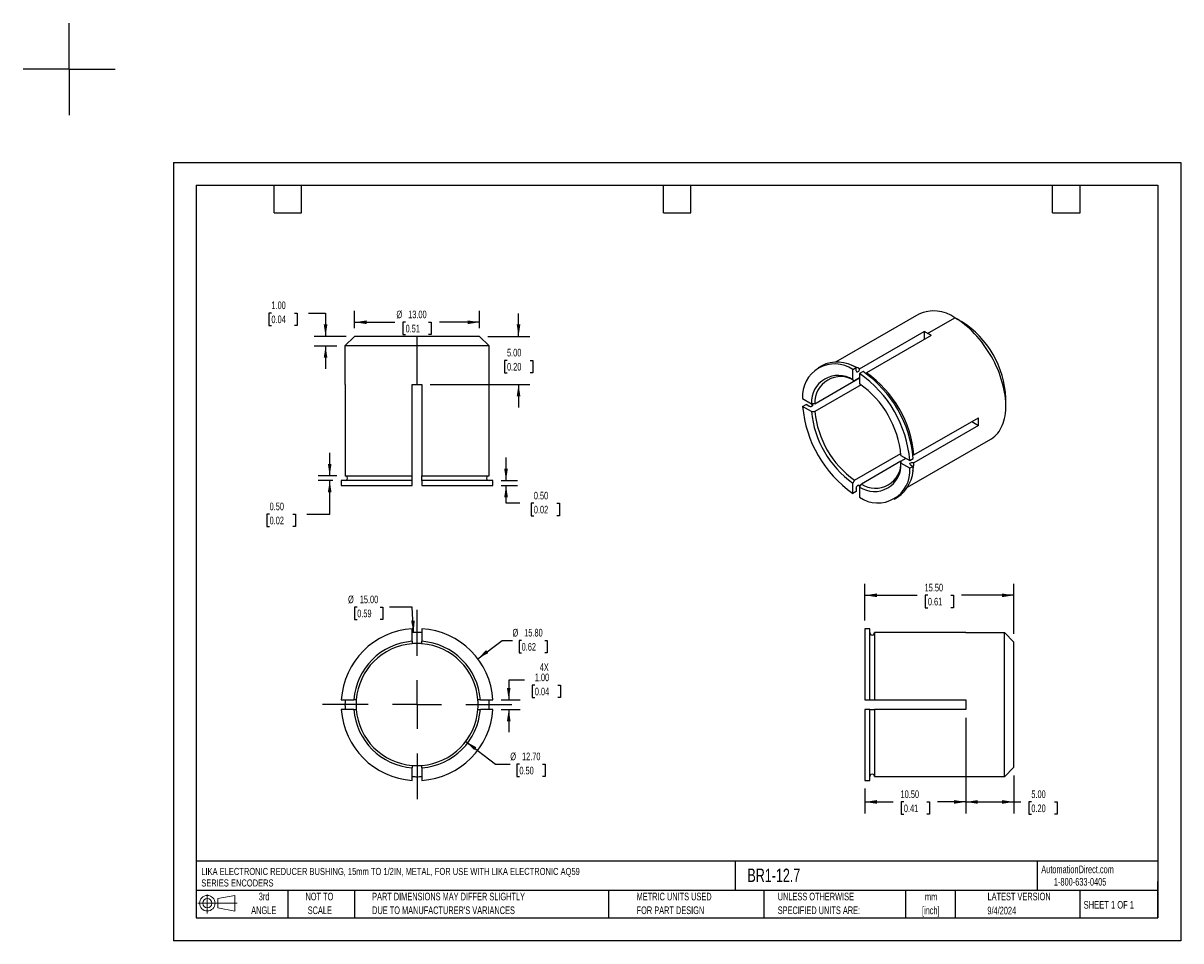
# Model space of a CAD drawing. Header units: millimetres. Extents: x -16 to 105, y 0 to 95.
import ezdxf

# ---------------------------------------------------------------- set-up
doc = ezdxf.new("R2010")
doc.units = ezdxf.units.MM
doc.header["$LTSCALE"] = 0.375
doc.linetypes.add('CENTERX2', pattern=[20.32, 12.7, -2.54, 2.54, -2.54])
doc.layers.add('CENTER', color=40, linetype='CENTERX2')
doc.layers.add('SLD-DEFPOINTS', color=7, linetype='Continuous')
doc.layers.add('DIMENSIONS', color=140, linetype='Continuous', lineweight=25)
doc.layers.add('TEXT', color=140, linetype='Continuous', lineweight=25)
doc.styles.add('SLDTEXTSTYLE0', font='TXT', dxfattribs={"width": 0.7})
doc.styles.add('SLDTEXTSTYLE1', font='TXT', dxfattribs={"width": 0.65})
doc.dimstyles.new('SLDDIMSTYLE0', dxfattribs={"dimtxt": 0.809253, "dimasz": 1.23825, "dimexe": 0, "dimexo": 0.0625, "dimgap": 0.202313, "dimtad": 0, "dimtih": 1, "dimtoh": 1, "dimrnd": 1e-09, "dimzin": 4, "dimdsep": 46, "dimtxsty": 'SLDTEXTSTYLE0', "dimsah": 1, "dimcen": 0, "dimadec": 0, "dimazin": 1, "dimtfac": 1, "dimtofl": 0, "dimtmove": 0, "dimatfit": 3, "dimfxl": 0, "dimfrac": 2, "dimtolj": 1, "dimtzin": 12, "dimarcsym": 0})
doc.dimstyles.new('SLDDIMSTYLE1', dxfattribs={"dimtxt": 0.809253, "dimasz": 1.23825, "dimexe": 0, "dimexo": 0.0625, "dimgap": 0.202313, "dimtad": 0, "dimtih": 1, "dimtoh": 1, "dimrnd": 1e-09, "dimzin": 4, "dimdsep": 46, "dimtxsty": 'SLDTEXTSTYLE0', "dimsah": 1, "dimcen": 0.09, "dimadec": 0, "dimazin": 1, "dimtfac": 1, "dimtmove": 0, "dimatfit": 0, "dimfxl": 0, "dimfrac": 2, "dimtolj": 1, "dimtzin": 12, "dimarcsym": 0})
doc.dimstyles.new('SLDDIMSTYLE2', dxfattribs={"dimtxt": 0.809253, "dimasz": 1.23825, "dimexe": 0, "dimexo": 0.0625, "dimgap": 0.202313, "dimtad": 0, "dimtih": 1, "dimtoh": 1, "dimrnd": 1e-09, "dimzin": 4, "dimdsep": 46, "dimtxsty": 'SLDTEXTSTYLE0', "dimsah": 1, "dimcen": 0.09, "dimadec": 0, "dimazin": 1, "dimtfac": 1, "dimtofl": 0, "dimtmove": 0, "dimatfit": 3, "dimfxl": 0, "dimfrac": 2, "dimtolj": 1, "dimtzin": 12, "dimarcsym": 0})
doc.dimstyles.new('SLDDIMSTYLE3', dxfattribs={"dimtxt": 0.809253, "dimasz": 1.23825, "dimexe": 0, "dimexo": 0.0625, "dimgap": 0.202313, "dimtad": 0, "dimtih": 1, "dimtoh": 1, "dimrnd": 1e-09, "dimzin": 0, "dimdsep": 46, "dimtxsty": 'SLDTEXTSTYLE0', "dimsah": 1, "dimcen": 0.09, "dimadec": 0, "dimazin": 0, "dimtfac": 1, "dimtmove": 0, "dimatfit": 0, "dimfxl": 0, "dimfrac": 2, "dimtolj": 1, "dimtzin": 12, "dimarcsym": 0})

# ---------------------------------------------------------------- blocks, each defined once
blk = doc.blocks.new('Block11')
at = {"color": 7, "linetype": 'Continuous', "lineweight": 18}
for p, q in [((0.97, 1.99), (0.97, 0)), ((2.05, 1.56), (3.82, 1.89)), ((2.05, 0.6), (2.05, 1.56)), ((3.82, 1.89), (3.82, 0.27)), ((0, 1.08), (4.08, 1.08)), ((2.05, 0.6), (3.82, 0.27))]:
    blk.add_line(p, q, dxfattribs=at)
for radius in [0.806, 0.482]:
    blk.add_circle((0.97, 1.08), radius, dxfattribs=at)
blk = doc.blocks.new('Block12')
at = {"layer": 'SLD-DEFPOINTS'}
blk.add_blockref('Block11', (0, 0), dxfattribs=at)
blk = doc.blocks.new('SW_NOTE_0')
at = {"layer": 'TEXT', "color": 0, "linetype": 'CENTERX2', "lineweight": 18, "char_height": 0.7319, "attachment_point": 1, "style": 'SLDTEXTSTYLE0'}
for s, insert in [('LIKA ELECTRONIC REDUCER BUSHING, 15mm TO 1/2IN, METAL, FOR USE WITH LIKA ELECTRONIC AQ59', (0, 0.94)), ('SERIES ENCODERS', (0, -0.26))]:
    blk.add_mtext(s, dxfattribs=dict(at, insert=insert))
blk = doc.blocks.new('SW_NOTE_0_1')
at = {"layer": 'TEXT', "color": 0, "linetype": 'CENTERX2', "lineweight": 18, "char_height": 0.794, "attachment_point": 2, "style": 'SLDTEXTSTYLE0'}
for s, insert in [('mm', (1.07, 1.02)), ('[inch]', (1.04, -0.41))]:
    blk.add_mtext(s, dxfattribs=dict(at, insert=insert))
blk = doc.blocks.new('SW_NOTE_0_2')
at = {"layer": 'TEXT', "color": 0, "linetype": 'CENTERX2', "lineweight": 18, "char_height": 0.7937, "attachment_point": 1, "style": 'SLDTEXTSTYLE0'}
for s, insert in [('UNLESS OTHERWISE', (0, 1.02)), ('SPECIFIED UNITS ARE:', (0, -0.41))]:
    blk.add_mtext(s, dxfattribs=dict(at, insert=insert))
blk = doc.blocks.new('SW_NOTE_0_3')
at = {"layer": 'TEXT', "color": 0, "linetype": 'CENTERX2', "lineweight": 18, "char_height": 0.7937, "attachment_point": 1, "style": 'SLDTEXTSTYLE0'}
for s, insert in [('PART DIMENSIONS MAY DIFFER SLIGHTLY', (0, 1.02)), ("DUE TO MANUFACTURER'S VARIANCES", (0, -0.41))]:
    blk.add_mtext(s, dxfattribs=dict(at, insert=insert))
blk = doc.blocks.new('SW_NOTE_0_4')
at = {"layer": 'TEXT', "color": 0, "linetype": 'CENTERX2', "lineweight": 18, "char_height": 0.794, "attachment_point": 2, "style": 'SLDTEXTSTYLE0'}
for s, insert in [('NOT TO', (1.97, 1.02)), ('SCALE', (2.01, -0.41))]:
    blk.add_mtext(s, dxfattribs=dict(at, insert=insert))
blk = doc.blocks.new('SW_NOTE_0_5')
at = {"layer": 'TEXT', "color": 0, "linetype": 'CENTERX2', "lineweight": 18, "char_height": 0.794, "attachment_point": 2, "style": 'SLDTEXTSTYLE0'}
for s, insert in [('3rd', (0.87, 1.02)), ('ANGLE', (0.83, -0.41))]:
    blk.add_mtext(s, dxfattribs=dict(at, insert=insert))
blk = doc.blocks.new('SW_NOTE_0_6')
at = {"layer": 'TEXT', "color": 0, "linetype": 'CENTERX2', "lineweight": 18, "char_height": 0.7937, "attachment_point": 1, "style": 'SLDTEXTSTYLE0'}
for s, insert in [('METRIC UNITS USED', (0, 1.02)), ('FOR PART DESIGN', (0, -0.41))]:
    blk.add_mtext(s, dxfattribs=dict(at, insert=insert))
blk = doc.blocks.new('_D')
at = {"layer": 'DIMENSIONS'}
for p, q in [((30.41, 20.74), (33.52, 18.38)), ((33.52, 18.38), (35.04, 18.38)), ((35.99, 18.38), (35.72, 18.38)), ((35.72, 18.38), (35.72, 17.09)), ((38.39, 18.38), (38.67, 18.38)), ((38.67, 18.38), (38.67, 17.09)), ((35.72, 17.09), (35.99, 17.09)), ((38.67, 17.09), (38.39, 17.09))]:
    blk.add_line(p, q, dxfattribs=at)
blk.add_solid([(30.41, 20.74), (31.28, 19.84), (31.51, 20.14)], dxfattribs=at)
at = {"layer": 'DIMENSIONS', "char_height": 0.794, "attachment_point": 1, "style": 'SLDTEXTSTYLE0'}
for s, insert in [('%%c', (35.04, 19.58)), ('12.70', (36.26, 19.58)), ('0.50', (35.99, 18.11))]:
    blk.add_mtext(s, dxfattribs=dict(at, insert=insert))
blk = doc.blocks.new('_D_1')
at = {"layer": 'DIMENSIONS'}
for p, q in [((36.51, 27.13), (34.88, 27.13)), ((34.88, 27.13), (34.88, 25.08)), ((37.59, 26.6), (37.32, 26.6)), ((37.32, 26.6), (37.32, 25.31)), ((40, 26.6), (40.27, 26.6)), ((40.27, 26.6), (40.27, 25.31)), ((37.32, 25.31), (37.59, 25.31)), ((40.27, 25.31), (40, 25.31)), ((34.09, 25.08), (36.07, 25.08)), ((34.09, 24.08), (36.07, 24.08)), ((34.88, 24.08), (34.88, 21.7))]:
    blk.add_line(p, q, dxfattribs=at)
for points in [[(34.88, 25.08), (35.07, 26.31), (34.69, 26.31)], [(34.88, 24.08), (34.69, 22.84), (35.07, 22.84)]]:
    blk.add_solid(points, dxfattribs=at)
at = {"layer": 'DIMENSIONS', "char_height": 0.794, "attachment_point": 1, "style": 'SLDTEXTSTYLE0'}
for s, insert in [('1.00', (37.59, 27.8)), ('4X', (38.1, 28.86)), ('0.04', (37.59, 26.33))]:
    blk.add_mtext(s, dxfattribs=dict(at, insert=insert))
blk = doc.blocks.new('_D_2')
at = {"layer": 'DIMENSIONS'}
for p, q in [((31.65, 29.34), (34.18, 31.25)), ((34.18, 31.25), (35.27, 31.25)), ((36.22, 31.25), (35.95, 31.25)), ((35.95, 31.25), (35.95, 29.96)), ((38.62, 31.25), (38.89, 31.25)), ((38.89, 31.25), (38.89, 29.96)), ((35.95, 29.96), (36.22, 29.96)), ((38.89, 29.96), (38.62, 29.96))]:
    blk.add_line(p, q, dxfattribs=at)
blk.add_solid([(31.65, 29.34), (32.75, 29.93), (32.53, 30.24)], dxfattribs=at)
at = {"layer": 'DIMENSIONS', "char_height": 0.794, "attachment_point": 1, "style": 'SLDTEXTSTYLE0'}
for s, insert in [('%%c', (35.27, 32.45)), ('15.80', (36.49, 32.45)), ('0.62', (36.22, 30.98))]:
    blk.add_mtext(s, dxfattribs=dict(at, insert=insert))
blk = doc.blocks.new('_D_3')
at = {"layer": 'DIMENSIONS'}
for p, q in [((19.12, 34.71), (18.85, 34.71)), ((18.85, 34.71), (18.85, 33.42)), ((21.52, 34.71), (21.79, 34.71)), ((21.79, 34.71), (21.79, 33.42)), ((24.85, 34.71), (22.47, 34.71)), ((24.98, 32.07), (24.85, 34.71)), ((18.85, 33.42), (19.12, 33.42)), ((21.79, 33.42), (21.52, 33.42))]:
    blk.add_line(p, q, dxfattribs=at)
blk.add_solid([(24.98, 32.07), (25.11, 33.31), (24.73, 33.29)], dxfattribs=at)
at = {"layer": 'DIMENSIONS', "char_height": 0.794, "attachment_point": 1, "style": 'SLDTEXTSTYLE0'}
for s, insert in [('%%c', (18.17, 35.91)), ('15.00', (19.39, 35.91)), ('0.59', (19.12, 34.45))]:
    blk.add_mtext(s, dxfattribs=dict(at, insert=insert))
blk = doc.blocks.new('SW_CENTERMARKSYMBOL_0')
at = {"layer": 'CENTER', "color": 0}
for p, q in [((0, 5.08), (0, 10.44)), ((0, 0), (0, 2.54)), ((-5.08, 0), (-10.44, 0)), ((0, 0), (-2.54, 0)), ((0, 0), (0, -2.54)), ((0, 0), (2.54, 0)), ((5.08, 0), (10.44, 0)), ((0, -5.08), (0, -10.44))]:
    blk.add_line(p, q, dxfattribs=at)
blk = doc.blocks.new('_D_4')
at = {"layer": 'DIMENSIONS'}
for p, q in [((71.92, 33.32), (71.92, 37.13)), ((87.42, 31.94), (87.42, 37.13)), ((71.92, 35.94), (77.37, 35.94)), ((78.47, 35.94), (78.2, 35.94)), ((78.2, 35.94), (78.2, 34.65)), ((80.87, 35.94), (81.14, 35.94)), ((81.14, 35.94), (81.14, 34.65)), ((87.42, 35.94), (81.97, 35.94)), ((78.2, 34.65), (78.47, 34.65)), ((81.14, 34.65), (80.87, 34.65))]:
    blk.add_line(p, q, dxfattribs=at)
for points in [[(71.92, 35.94), (73.16, 35.75), (73.16, 36.13)], [(87.42, 35.94), (86.18, 36.13), (86.18, 35.75)]]:
    blk.add_solid(points, dxfattribs=at)
at = {"layer": 'DIMENSIONS', "char_height": 0.794, "attachment_point": 1, "style": 'SLDTEXTSTYLE0'}
for s, insert in [('15.50', (78.13, 37.14)), ('0.61', (78.47, 35.68))]:
    blk.add_mtext(s, dxfattribs=dict(at, insert=insert))
blk = doc.blocks.new('_D_5')
at = {"layer": 'DIMENSIONS'}
for p, q in [((82.42, 23.21), (82.42, 13.26)), ((87.42, 17.21), (87.42, 13.26)), ((82.42, 14.45), (87.42, 14.45)), ((87.42, 14.45), (88.13, 14.45)), ((89.23, 14.45), (88.95, 14.45)), ((88.95, 14.45), (88.95, 13.16)), ((91.63, 14.45), (91.9, 14.45)), ((91.9, 14.45), (91.9, 13.16)), ((88.95, 13.16), (89.23, 13.16)), ((91.9, 13.16), (91.63, 13.16))]:
    blk.add_line(p, q, dxfattribs=at)
for points in [[(82.42, 14.45), (83.66, 14.26), (83.66, 14.64)], [(87.42, 14.45), (86.18, 14.64), (86.18, 14.26)]]:
    blk.add_solid(points, dxfattribs=at)
at = {"layer": 'DIMENSIONS', "char_height": 0.794, "attachment_point": 1, "style": 'SLDTEXTSTYLE0'}
for s, insert in [('5.00', (89.23, 15.65)), ('0.20', (89.23, 14.18))]:
    blk.add_mtext(s, dxfattribs=dict(at, insert=insert))
blk = doc.blocks.new('_D_6')
at = {"layer": 'DIMENSIONS'}
for p, q in [((82.42, 23.21), (82.42, 13.26)), ((71.92, 15.83), (71.92, 13.26)), ((71.92, 14.45), (74.87, 14.45)), ((75.97, 14.45), (75.7, 14.45)), ((75.7, 14.45), (75.7, 13.16)), ((78.37, 14.45), (78.64, 14.45)), ((78.64, 14.45), (78.64, 13.16)), ((82.42, 14.45), (79.47, 14.45)), ((75.7, 13.16), (75.97, 13.16)), ((78.64, 13.16), (78.37, 13.16))]:
    blk.add_line(p, q, dxfattribs=at)
for points in [[(71.92, 14.45), (73.16, 14.26), (73.16, 14.64)], [(82.42, 14.45), (81.18, 14.64), (81.18, 14.26)]]:
    blk.add_solid(points, dxfattribs=at)
at = {"layer": 'DIMENSIONS', "char_height": 0.794, "attachment_point": 1, "style": 'SLDTEXTSTYLE0'}
for s, insert in [('10.50', (75.63, 15.65)), ('0.41', (75.97, 14.18))]:
    blk.add_mtext(s, dxfattribs=dict(at, insert=insert))
blk = doc.blocks.new('_D_7')
at = {"layer": 'DIMENSIONS'}
for p, q in [((34.6, 47.87), (34.6, 50.26)), ((34.09, 47.87), (35.79, 47.87)), ((34.09, 47.37), (35.79, 47.37)), ((34.6, 45.51), (34.6, 47.37)), ((36.03, 45.51), (34.6, 45.51)), ((37.49, 45.51), (37.22, 45.51)), ((37.22, 45.51), (37.22, 44.22)), ((39.89, 45.51), (40.16, 45.51)), ((40.16, 45.51), (40.16, 44.22)), ((37.22, 44.22), (37.49, 44.22)), ((40.16, 44.22), (39.89, 44.22))]:
    blk.add_line(p, q, dxfattribs=at)
for points in [[(34.6, 47.87), (34.79, 49.11), (34.41, 49.11)], [(34.6, 47.37), (34.41, 46.14), (34.79, 46.14)]]:
    blk.add_solid(points, dxfattribs=at)
at = {"layer": 'DIMENSIONS', "char_height": 0.794, "attachment_point": 1, "style": 'SLDTEXTSTYLE0'}
for s, insert in [('0.50', (37.49, 46.71)), ('0.02', (37.49, 45.25))]:
    blk.add_mtext(s, dxfattribs=dict(at, insert=insert))
blk = doc.blocks.new('_D_8')
at = {"layer": 'DIMENSIONS'}
for p, q in [((35.9, 62.87), (35.9, 65.26)), ((32.71, 62.87), (37.09, 62.87)), ((34.7, 60.37), (34.43, 60.37)), ((34.43, 60.37), (34.43, 59.09)), ((37.1, 60.37), (37.38, 60.37)), ((37.38, 60.37), (37.38, 59.09)), ((34.43, 59.09), (34.7, 59.09)), ((37.38, 59.09), (37.1, 59.09)), ((26.71, 57.87), (37.09, 57.87)), ((35.9, 57.87), (35.9, 55.49))]:
    blk.add_line(p, q, dxfattribs=at)
for points in [[(35.9, 62.87), (36.09, 64.11), (35.71, 64.11)], [(35.9, 57.87), (35.71, 56.64), (36.09, 56.64)]]:
    blk.add_solid(points, dxfattribs=at)
at = {"layer": 'DIMENSIONS', "char_height": 0.794, "attachment_point": 1, "style": 'SLDTEXTSTYLE0'}
for s, insert in [('5.00', (34.7, 61.58)), ('0.20', (34.7, 60.11))]:
    blk.add_mtext(s, dxfattribs=dict(at, insert=insert))
blk = doc.blocks.new('_D_9')
at = {"layer": 'DIMENSIONS'}
for p, q in [((16.26, 48.37), (16.26, 50.76)), ((17, 48.37), (15.07, 48.37)), ((16.6, 47.87), (15.07, 47.87)), ((16.26, 44.38), (16.26, 47.87)), ((10.01, 44.38), (9.74, 44.38)), ((9.74, 44.38), (9.74, 43.09)), ((12.42, 44.38), (12.69, 44.38)), ((12.69, 44.38), (12.69, 43.09)), ((13.88, 44.38), (16.26, 44.38)), ((9.74, 43.09), (10.01, 43.09)), ((12.69, 43.09), (12.42, 43.09))]:
    blk.add_line(p, q, dxfattribs=at)
for points in [[(16.26, 48.37), (16.45, 49.61), (16.07, 49.61)], [(16.26, 47.87), (16.07, 46.64), (16.45, 46.64)]]:
    blk.add_solid(points, dxfattribs=at)
at = {"layer": 'DIMENSIONS', "char_height": 0.794, "attachment_point": 1, "style": 'SLDTEXTSTYLE0'}
for s, insert in [('0.50', (10.01, 45.58)), ('0.02', (10.01, 44.12))]:
    blk.add_mtext(s, dxfattribs=dict(at, insert=insert))
blk = doc.blocks.new('_D_10')
at = {"layer": 'DIMENSIONS'}
for p, q in [((10.2, 65.3), (9.93, 65.3)), ((9.93, 65.3), (9.93, 64.01)), ((12.6, 65.3), (12.87, 65.3)), ((12.87, 65.3), (12.87, 64.01)), ((14.06, 65.3), (15.83, 65.3)), ((15.83, 65.3), (15.83, 62.87)), ((9.93, 64.01), (10.2, 64.01)), ((12.87, 64.01), (12.6, 64.01)), ((17.99, 62.87), (14.64, 62.87)), ((16.99, 61.87), (14.64, 61.87)), ((15.83, 61.87), (15.83, 59.49))]:
    blk.add_line(p, q, dxfattribs=at)
for points in [[(15.83, 62.87), (16.02, 64.11), (15.64, 64.11)], [(15.83, 61.87), (15.64, 60.64), (16.02, 60.64)]]:
    blk.add_solid(points, dxfattribs=at)
at = {"layer": 'DIMENSIONS', "char_height": 0.794, "attachment_point": 1, "style": 'SLDTEXTSTYLE0'}
for s, insert in [('1.00', (10.2, 66.5)), ('0.04', (10.2, 65.04))]:
    blk.add_mtext(s, dxfattribs=dict(at, insert=insert))
blk = doc.blocks.new('_D_11')
at = {"layer": 'DIMENSIONS'}
for p, q in [((18.85, 63.74), (18.85, 65.53)), ((31.85, 63.74), (31.85, 65.53)), ((18.85, 64.34), (23.02, 64.34)), ((24.15, 64.34), (23.87, 64.34)), ((23.87, 64.34), (23.87, 63.06)), ((26.55, 64.34), (26.82, 64.34)), ((26.82, 64.34), (26.82, 63.06)), ((31.85, 64.34), (27.68, 64.34)), ((23.87, 63.06), (24.15, 63.06)), ((26.82, 63.06), (26.55, 63.06))]:
    blk.add_line(p, q, dxfattribs=at)
for points in [[(18.85, 64.34), (20.09, 64.15), (20.09, 64.53)], [(31.85, 64.34), (30.61, 64.53), (30.61, 64.15)]]:
    blk.add_solid(points, dxfattribs=at)
at = {"layer": 'DIMENSIONS', "char_height": 0.794, "attachment_point": 1, "style": 'SLDTEXTSTYLE0'}
for s, insert in [('%%c', (23.2, 65.55)), ('13.00', (24.42, 65.55)), ('0.51', (24.15, 64.08))]:
    blk.add_mtext(s, dxfattribs=dict(at, insert=insert))
blk = doc.blocks.new('SW_CENTERMARKSYMBOL_1')
at = {"layer": 'CENTER', "color": 0}
for p, q in [((0, 2.54), (0, 4.79)), ((0, 0), (0, 2.54)), ((-2.54, 0), (-4.79, 0)), ((0, 0), (-2.54, 0)), ((0, 0), (0, -2.54)), ((0, 0), (2.54, 0)), ((2.54, 0), (4.79, 0)), ((0, -2.54), (0, -4.79))]:
    blk.add_line(p, q, dxfattribs=at)

msp = doc.modelspace()

# ---------------------------------------------------------------- linework, layer by layer
at = {"color": 7, "linetype": 'Continuous'}
for p, q in [((0.001, 80.964), (0.001, 0.001)), ((0.001, 80.964), (104.776, 80.964)), ((104.776, 80.964), (104.776, 0.001)), ((104.776, 0.001), (0.001, 0.001))]:
    msp.add_line(p, q, dxfattribs=at)
for p, q in [((77.522, 65.188), (68.864, 60.19)), ((78.444, 63.184), (81.272, 64.817)), ((81.272, 64.817), (81.979, 64.409)), ((18.848, 62.875), (17.848, 61.875)), ((25.348, 62.875), (18.848, 62.875)), ((25.348, 61.875), (25.348, 62.875)), ((31.848, 62.875), (25.348, 62.875)), ((32.848, 61.875), (31.848, 62.875)), ((71.373, 59.497), (78.09, 63.375)), ((78.797, 62.966), (72.08, 59.088)), ((78.09, 63.375), (78.09, 62.558)), ((17.848, 61.875), (17.848, 57.875)), ((25.348, 61.875), (17.848, 61.875)), ((32.848, 61.875), (25.348, 61.875)), ((25.348, 57.875), (25.348, 61.875)), ((32.848, 57.875), (32.848, 61.875)), ((67.423, 59.82), (67.069, 59.616)), ((70.665, 59.416), (71.019, 59.62)), ((70.665, 58.352), (70.665, 59.416)), ((71.019, 59.292), (71.019, 59.62)), ((71.726, 59.212), (71.373, 59.008)), ((71.373, 59.008), (71.373, 57.943)), ((17.848, 57.875), (17.864, 57.875)), ((17.864, 57.875), (17.864, 48.375)), ((24.848, 57.875), (25.348, 57.875)), ((24.848, 48.375), (24.848, 57.875)), ((25.348, 57.875), (25.848, 57.875)), ((25.848, 57.875), (25.848, 48.375)), ((32.831, 57.875), (32.848, 57.875)), ((32.831, 48.375), (32.831, 57.875)), ((66.72, 55.868), (71.373, 58.554)), ((71.535, 57.832), (66.72, 55.052)), ((70.665, 58.352), (70.842, 58.249)), ((71.373, 58.555), (70.842, 58.249)), ((65.444, 56.4), (66.366, 55.869)), ((65.444, 55.584), (65.798, 55.788)), ((66.366, 55.052), (65.444, 55.584)), ((66.081, 55.624), (65.798, 55.788)), ((66.72, 55.868), (66.366, 55.869)), ((66.435, 55.829), (66.504, 55.868)), ((66.448, 55.635), (66.435, 55.829)), ((86.575, 55.631), (86.575, 56.448)), ((66.366, 55.052), (66.72, 55.052)), ((77.018, 50.536), (83.735, 54.414)), ((83.735, 53.597), (77.018, 49.719)), ((83.028, 54.005), (83.735, 53.597)), ((76.363, 47.199), (85.022, 52.197)), ((70.842, 47.911), (75.657, 50.691)), ((75.672, 49.883), (71.549, 47.503)), ((75.672, 49.884), (76.202, 50.19)), ((75.672, 49.884), (75.673, 49.679)), ((75.673, 50.496), (76.594, 49.964)), ((76.594, 49.147), (75.673, 49.679)), ((76.594, 49.964), (76.948, 50.168)), ((76.664, 49.515), (76.948, 49.351)), ((17.864, 48.375), (24.848, 48.375)), ((24.848, 47.875), (24.848, 48.375)), ((25.848, 48.375), (32.831, 48.375)), ((25.848, 47.875), (25.848, 48.375)), ((76.948, 49.351), (76.594, 49.147)), ((17.463, 47.875), (17.463, 47.375)), ((24.848, 47.875), (17.463, 47.875)), ((17.463, 47.375), (24.848, 47.375)), ((24.848, 47.375), (24.848, 47.875)), ((33.232, 47.875), (25.848, 47.875)), ((25.848, 47.875), (25.848, 47.375)), ((25.848, 47.375), (33.232, 47.375)), ((33.232, 47.375), (33.232, 47.875)), ((70.842, 47.911), (70.665, 47.604)), ((70.665, 46.54), (70.665, 47.604)), ((71.019, 47.072), (71.019, 46.744)), ((71.373, 47.276), (71.214, 47.382)), ((71.373, 47.196), (71.549, 47.503)), ((71.441, 47.315), (71.373, 47.276)), ((71.373, 47.196), (71.373, 46.132)), ((71.019, 46.744), (70.665, 46.54)), ((74.969, 45.932), (75.322, 46.136)), ((24.848, 31.157), (24.848, 32.46)), ((25.848, 32.46), (25.848, 31.157)), ((72.421, 32.46), (71.921, 32.46)), ((71.921, 32.46), (71.921, 25.076)), ((72.421, 25.076), (72.421, 32.46)), ((72.921, 32.06), (72.921, 25.076)), ((82.421, 32.06), (72.921, 32.06)), ((82.421, 32.076), (82.421, 32.06)), ((82.421, 32.076), (86.421, 32.076)), ((86.421, 17.076), (86.421, 32.076)), ((86.421, 32.076), (87.421, 31.076)), ((24.848, 31.157), (24.848, 30.907)), ((25.848, 30.907), (25.848, 31.157)), ((87.421, 18.076), (87.421, 31.076)), ((17.463, 25.076), (18.767, 25.076)), ((19.017, 25.076), (18.767, 25.076)), ((31.929, 25.076), (31.678, 25.076)), ((31.929, 25.076), (33.232, 25.076)), ((71.921, 25.076), (72.421, 25.076)), ((72.421, 25.076), (72.921, 25.076)), ((72.921, 25.076), (82.421, 25.076)), ((82.421, 25.076), (82.421, 24.076)), ((18.767, 24.076), (17.463, 24.076)), ((18.767, 24.076), (19.017, 24.076)), ((31.678, 24.076), (31.929, 24.076)), ((33.232, 24.076), (31.929, 24.076)), ((71.921, 24.076), (71.921, 16.692)), ((72.421, 24.076), (71.921, 24.076)), ((72.421, 16.692), (72.421, 24.076)), ((72.421, 24.076), (72.921, 24.076)), ((72.921, 24.076), (72.921, 17.093)), ((82.421, 24.076), (72.921, 24.076)), ((24.848, 18.246), (24.848, 17.995)), ((25.848, 17.995), (25.848, 18.246)), ((87.421, 18.076), (86.421, 17.076)), ((24.848, 16.692), (24.848, 17.995)), ((25.848, 17.995), (25.848, 16.692)), ((72.921, 17.093), (82.421, 17.093)), ((82.421, 17.076), (82.421, 17.093)), ((86.421, 17.076), (82.421, 17.076)), ((71.921, 16.692), (72.421, 16.692))]:
    msp.add_line(p, q)
at = {"flags": 128}
for points in [[(85.022, 52.197), (85.069, 52.225), (85.248, 52.345), (85.418, 52.481), (85.578, 52.632), (85.727, 52.798), (85.865, 52.979), (85.991, 53.175), (86.106, 53.383), (86.209, 53.606), (86.299, 53.84), (86.377, 54.087), (86.442, 54.345), (86.495, 54.614), (86.534, 54.894), (86.561, 55.182), (86.574, 55.48), (86.574, 55.785), (86.561, 56.098), (86.534, 56.417), (86.495, 56.741), (86.442, 57.071), (86.377, 57.404), (86.299, 57.741), (86.209, 58.08), (86.106, 58.421), (85.991, 58.762), (85.865, 59.103), (85.727, 59.444), (85.578, 59.782), (85.418, 60.118), (85.248, 60.45), (85.069, 60.777), (84.879, 61.1), (84.681, 61.416), (84.474, 61.726), (84.26, 62.028), (84.037, 62.322), (83.808, 62.607), (83.573, 62.882), (83.332, 63.147), (83.086, 63.4), (82.835, 63.642), (82.581, 63.872), (82.323, 64.089), (82.062, 64.292), (81.8, 64.482), (81.536, 64.657), (81.272, 64.817)], [(71.019, 59.292), (71.029, 59.23), (71.058, 59.187), (71.102, 59.167), (71.157, 59.173), (71.217, 59.203), (71.273, 59.256), (71.321, 59.323), (71.355, 59.399), (71.372, 59.474), (71.373, 59.497)], [(66.081, 55.624), (66.15, 55.596), (66.231, 55.583), (66.315, 55.586), (66.392, 55.604), (66.455, 55.637), (66.495, 55.679), (66.508, 55.727), (66.494, 55.775), (66.452, 55.817), (66.435, 55.829)], [(76.664, 49.515), (76.615, 49.555), (76.592, 49.601), (76.597, 49.65), (76.629, 49.695), (76.686, 49.731), (76.759, 49.754), (76.842, 49.762), (76.925, 49.753), (76.998, 49.729), (77.018, 49.719)], [(71.019, 47.072), (71.029, 47.145), (71.058, 47.222), (71.102, 47.293), (71.157, 47.351), (71.217, 47.389), (71.273, 47.402), (71.321, 47.39), (71.355, 47.354), (71.372, 47.297), (71.373, 47.276)]]:
    msp.add_lwpolyline(points, dxfattribs=at)
for centre, radius, start, end in [((79.076, 61.762), 3.762, 54.29495, 114.39459), ((76.608, 56), 9.977, 2.56944, 57.43056), ((75.082, 57.367), 6.719, 59.97368, 63.39894), ((74.728, 56.755), 7.425, 56.77215, 59.97644), ((68.775, 56.661), 3.341, 55.54529, 184.46546), ((69.04, 56.467), 3.722, 57.88377, 115.7515), ((68.875, 54.557), 5.535, 63.17683, 72.31415), ((64.287, 48.888), 12.354, 4.99737, 55.00263), ((64.641, 49.092), 12.354, 4.99734, 55.00266), ((71.823, 59.084), 0.257, 335.91741, 1.00925), ((65.314, 49.48), 11.751, 5.15249, 54.84751), ((69.138, 56.033), 2.777, 56.61913, 183.39162), ((69.383, 56.016), 2.668, 56.84122, 183.16954), ((65.375, 49.515), 10.344, 5.43814, 54.56186), ((77.751, 56.66), 12.354, 184.99737, 235.00263), ((76.663, 56.032), 10.344, 185.43814, 234.56186), ((76.634, 56.015), 9.961, 185.55124, 234.44876), ((76.679, 54.005), 7.068, 356.68852, 3.31148), ((76.885, 50.315), 0.258, 59.05524, 84.35961), ((72.9, 49.515), 2.777, 236.61913, 3.39162), ((73.008, 49.736), 2.668, 236.84122, 3.16954), ((71.49, 50.026), 5.536, 347.68103, 356.82664), ((17.865, 48.125), 0.25, 269.91062, 90.08938), ((32.83, 48.125), 0.25, 89.91062, 270.08938), ((73.263, 48.887), 3.341, 235.54529, 4.46546), ((73.143, 49.256), 3.806, 304.933, 1.43389), ((25.348, 24.576), 7.9, 93.62874, 176.37126), ((25.348, 24.576), 7.5, 90, 93.82255), ((25.348, 24.576), 7.5, 86.17745, 90), ((25.348, 24.576), 7.9, 3.62874, 86.37126), ((72.671, 32.059), 0.25, 179.91062, 0.08938), ((25.348, 24.576), 6.6, 94.34475, 175.65525), ((25.348, 24.576), 6.35, 94.51615, 175.48385), ((25.348, 24.576), 6.35, 90, 94.51615), ((25.348, 24.576), 6.35, 85.48385, 90), ((25.348, 24.576), 6.6, 4.34475, 85.65525), ((25.348, 24.576), 6.35, 4.51615, 85.48385), ((25.348, 24.576), 7.5, 176.17745, 183.82255), ((25.348, 24.576), 6.35, 175.48385, 184.51615), ((25.348, 24.576), 6.35, 355.48385, 4.51615), ((25.348, 24.576), 7.5, 356.17745, 3.82255), ((25.348, 24.576), 7.9, 183.62874, 266.37126), ((25.348, 24.576), 6.6, 184.34475, 265.65525), ((25.348, 24.576), 6.35, 184.51615, 265.48385), ((25.348, 24.576), 6.6, 274.34475, 355.65525), ((25.348, 24.576), 7.9, 273.62874, 356.37126), ((25.348, 24.576), 6.35, 274.51615, 355.48385), ((25.348, 24.576), 6.35, 265.48385, 270), ((25.348, 24.576), 6.35, 270, 274.51615), ((25.348, 24.576), 7.5, 266.17745, 270), ((25.348, 24.576), 7.5, 270, 273.82255), ((72.671, 17.093), 0.25, 359.91062, 180.08938)]:
    msp.add_arc(centre, radius, start, end)
at = {"layer": 'TEXT'}
for p, q in [((2.381, 78.581), (102.394, 78.581)), ((2.381, 78.581), (2.381, 2.381)), ((10.477, 75.724), (10.477, 78.581)), ((13.335, 75.724), (13.335, 78.581)), ((50.959, 75.724), (50.959, 78.581)), ((53.816, 75.724), (53.816, 78.581)), ((91.44, 75.724), (91.44, 78.581)), ((94.297, 75.724), (94.297, 78.581)), ((102.394, 78.581), (102.394, 2.381)), ((10.477, 75.724), (13.335, 75.724)), ((50.959, 75.724), (53.816, 75.724)), ((91.44, 75.724), (94.297, 75.724)), ((102.394, 8.297), (2.381, 8.297)), ((58.41, 8.297), (58.41, 5.239)), ((89.841, 8.297), (89.841, 5.239)), ((102.394, 2.381), (102.394, 6.191)), ((102.394, 5.239), (2.381, 5.239)), ((11.906, 5.239), (11.906, 2.381)), ((18.829, 5.239), (18.829, 2.381)), ((45.242, 5.239), (45.242, 2.381)), ((61.418, 5.239), (61.418, 2.381)), ((76.134, 5.239), (76.134, 2.381)), ((81.305, 5.239), (81.305, 2.381)), ((94.256, 5.239), (94.256, 2.381)), ((2.381, 2.381), (102.394, 2.381))]:
    msp.add_line(p, q, dxfattribs=at)

# ---------------------------------------------------------------- block references
at = {"layer": 'CENTER'}
for name, p in [('SW_CENTERMARKSYMBOL_1', (-10.829, 90.659)), ('SW_CENTERMARKSYMBOL_0', (25.348, 24.576))]:
    msp.add_blockref(name, p, dxfattribs=at)
at = {"layer": 'SLD-DEFPOINTS'}
msp.add_blockref('Block12', (2.564, 2.833), dxfattribs=at)
at = {"layer": 'TEXT', "linetype": 'CENTERX2', "lineweight": 18}
for name, p in [('SW_NOTE_0', (2.905, 6.647)), ('SW_NOTE_0_5', (8.568, 3.988)), ('SW_NOTE_0_4', (13.221, 3.988)), ('SW_NOTE_0_3', (20.67, 3.988)), ('SW_NOTE_0_6', (48.179, 3.988)), ('SW_NOTE_0_2', (62.853, 3.988)), ('SW_NOTE_0_1', (77.732, 3.973))]:
    msp.add_blockref(name, p, dxfattribs=at)

# ---------------------------------------------------------------- texts
for s, insert, char_height, attachment_point, style in [('BR1-12.7', (59.703, 7.513), 1.3891, 1, 'SLDTEXTSTYLE0'), ('AutomationDirect.com', (90.261, 7.829), 0.79375, 1, 'SLDTEXTSTYLE0'), ('1-800-633-0405', (91.572, 6.539), 0.79375, 1, 'SLDTEXTSTYLE0'), ('LATEST VERSION', (87.957, 5.011), 0.79375, 2, 'SLDTEXTSTYLE0'), ('9/4/2024', (86.152, 3.548), 0.7937, 2, 'SLDTEXTSTYLE0'), ('SHEET 1 OF 1', (94.665, 4.144), 0.79375, 1, 'SLDTEXTSTYLE1')]:
    msp.add_mtext(s, dxfattribs=dict(at, insert=insert, char_height=char_height, attachment_point=attachment_point, style=style))

# ---------------------------------------------------------------- dimensions: what is measured, and where the dimension line sits
at = {"layer": 'DIMENSIONS'}
for base, p1, p2, angle, dimstyle, picture, middle in [((15.833, 62.875), (17.848, 61.875), (18.848, 62.875), 90, 'SLDDIMSTYLE1', '_D_10', (15.833, 65.298)), ((35.903, 57.875), (31.848, 62.875), (25.848, 57.875), 90, 'SLDDIMSTYLE1', '_D_8', (35.903, 60.375)), ((16.258, 47.875), (17.864, 48.375), (17.463, 47.875), 90, 'SLDDIMSTYLE3', '_D_9', (16.258, 44.379)), ((34.596, 47.875), (33.232, 47.375), (33.232, 47.875), 90, 'SLDDIMSTYLE3', '_D_7', (34.596, 45.51)), ((82.421, 14.447), (71.921, 16.692), (82.421, 24.076), 0, 'SLDDIMSTYLE2', '_D_6', (77.171, 14.447))]:
    dim = msp.add_linear_dim(base=base, p1=p1, p2=p2, angle=angle, dimstyle=dimstyle, dxfattribs=at)
    dim.commit()
    dim.dimension.update_dxf_attribs({"geometry": picture, "text_midpoint": middle, "dimtype": 160})
dim = msp.add_linear_dim(base=(18.848, 64.342), p1=(31.848, 62.875), p2=(18.848, 62.875), text='%%c<>', dimstyle='SLDDIMSTYLE2', dxfattribs=at)
dim.commit()
dim.dimension.update_dxf_attribs({"geometry": '_D_11', "text_midpoint": (25.348, 64.342), "dimtype": 160})
for base, p1, p2, picture, middle in [((87.421, 35.939), (71.921, 32.46), (87.421, 31.076), '_D_4', (79.671, 35.939)), ((87.421, 14.447), (82.421, 24.076), (87.421, 18.076), '_D_5', (90.428, 14.447))]:
    dim = msp.add_linear_dim(base=base, p1=p1, p2=p2, dimstyle='SLDDIMSTYLE2', dxfattribs=at)
    dim.commit()
    dim.dimension.update_dxf_attribs({"geometry": picture, "text_midpoint": middle, "dimtype": 160})
for p1, p2, picture, middle in [((25.715, 17.085), (24.98, 32.067), '_D_3', (20.32, 34.709)), ((19.043, 19.815), (31.652, 29.337), '_D_2', (37.42, 31.245)), ((20.289, 28.415), (30.406, 20.738), '_D', (37.192, 18.378))]:
    dim = msp.add_diameter_dim_2p(p1=p1, p2=p2, dimstyle='SLDDIMSTYLE0', dxfattribs=at)
    dim.commit()
    dim.dimension.update_dxf_attribs({"geometry": picture, "text_midpoint": middle, "dimtype": 163})
dim = msp.add_linear_dim(base=(34.878, 24.076), p1=(33.232, 25.076), p2=(33.232, 24.076), angle=90, text='4X\\P<>', dimstyle='SLDDIMSTYLE1', dxfattribs=at)
dim.commit()
dim.dimension.update_dxf_attribs({"geometry": '_D_1', "text_midpoint": (34.878, 27.127), "dimtype": 160})

doc.saveas('drawing.dxf')
